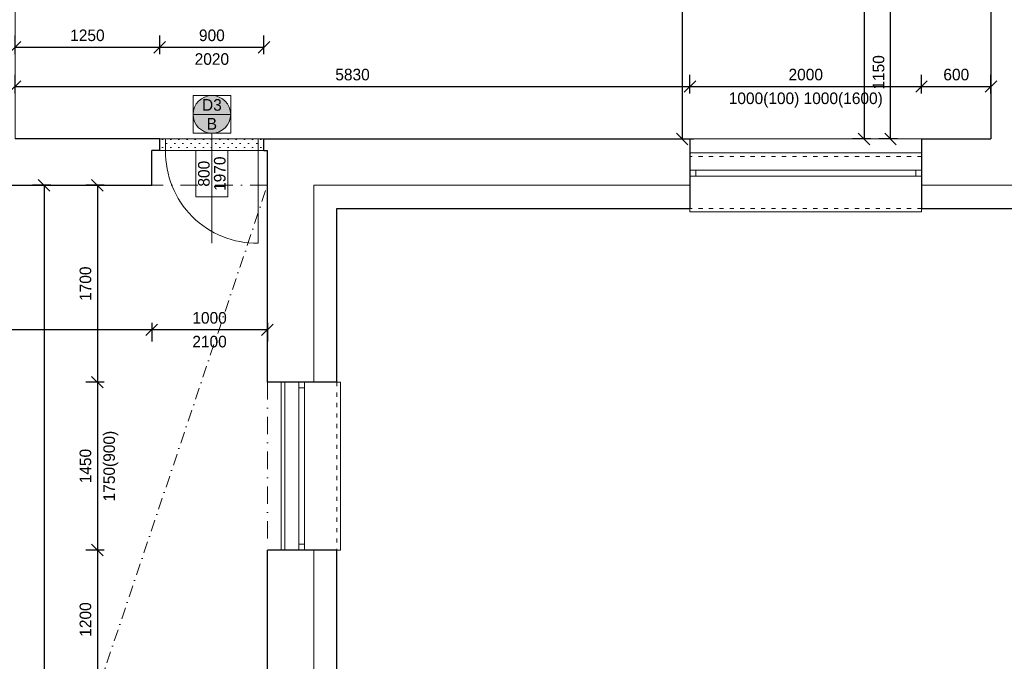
# Model space of a CAD drawing. Header units: millimetres. Extents: x -65956 to 5894746, y -14679 to 163521.
# Tile 50 of 89: x 10360 to 18865, y -4848 to 694. Entities that reach past the tile are written whole.
import ezdxf

# ---------------------------------------------------------------- set-up
doc = ezdxf.new("R2010")
doc.units = ezdxf.units.MM
doc.linetypes.add('ACAD_ISO03W100', pattern=[30, 12, -18])
doc.linetypes.add('ČERCHOVANÁ', pattern=[1, 0.5, -0.25, 0, -0.25])
doc.layers.get('0').update_dxf_attribs({"lineweight": 5})
doc.layers.get('Defpoints').update_dxf_attribs({"color": 2, "lineweight": 30})
doc.layers.add('- pomocna', color=232, linetype='Continuous', lineweight=0, plot=False)
for name, color, linetype, lineweight in [('Bodko ciarkovana T', 200, 'ČERCHOVANÁ', 0), ('H stavba', 82, 'Continuous', 30), ('KOTY', 51, 'Continuous', 5), ('otvor', 163, 'Continuous', 5), ('RE-buranie', 41, 'Continuous', 18), ('Tbč stavba', 4, 'ČERCHOVANÁ', 0), ('Tč stavba', 7, 'ACAD_ISO03W100', 5), ('VT kóty', 51, 'Continuous', 5), ('VT sanita', 210, 'Continuous', 5)]:
    doc.layers.add(name, color=color, linetype=linetype, lineweight=lineweight)
doc.styles.add('1-100_te_2mm_200', font='technic_.ttf', dxfattribs={"height": 200})
doc.styles.add('1-20_ce_5mm_100', font='GOTHIC.TTF', dxfattribs={"height": 100})
doc.styles.add('1-50_ce_2mm_100', font='GOTHIC.TTF', dxfattribs={"height": 100})
doc.dimstyles.new('technic_1-100', dxfattribs={"dimtxt": 200, "dimasz": 240, "dimexe": 300, "dimexo": 200, "dimgap": 100, "dimtad": 1, "dimdec": 1, "dimrnd": 0.5, "dimtxsty": '1-100_te_2mm_200', "dimblk": 'OBLIQUE', "dimcen": 2.5, "dimclrd": 256, "dimclrt": 256, "dimadec": 0, "dimazin": 0, "dimtfac": 1, "dimtdec": 1, "dimtix": 1, "dimtmove": 1, "dimatfit": 3, "dimldrblk": 'OBLIQUE', "dimfxl": 400, "dimfxlon": 1, "dimarcsym": 0})

# ---------------------------------------------------------------- blocks, each defined once
blk = doc.blocks.new('_Oblique')
at = {"color": 0, "linetype": 'ByBlock', "lineweight": -2}
blk.add_line((-0.5, -0.5), (0.5, 0.5), dxfattribs=at)
blk = doc.blocks.new('*D7')
at = {"layer": 'Defpoints', "color": 0, "transparency": 16777216}
for p in [(16150.1, 116.6), (10320.1, -336.7), (16150.1, -336.7)]:
    blk.add_point(p, dxfattribs=at)
at = {"layer": 'KOTY', "color": 0, "lineweight": -2, "transparency": 16777216}
for p, q in [((10320.1, 56.6), (10320.1, 216.6)), ((16150.1, 56.6), (16150.1, 216.6))]:
    blk.add_line(p, q, dxfattribs=at)
at = {"layer": 'KOTY', "lineweight": -2, "transparency": 16777216}
blk.add_line((10320.1, 116.6), (16150.1, 116.6), dxfattribs=at)
at = {"layer": 'KOTY', "lineweight": -2, "transparency": 16777216, "xscale": 100, "yscale": 100, "zscale": 100, "rotation": 180}
blk.add_blockref('_Oblique', (10320.1, 116.6), dxfattribs=at)
at = {"layer": 'KOTY', "lineweight": -2, "transparency": 16777216, "xscale": 100, "yscale": 100, "zscale": 100}
blk.add_blockref('_Oblique', (16150.1, 116.6), dxfattribs=at)
at = {"layer": 'KOTY', "transparency": 16777216, "insert": (13235.1, 219.1), "char_height": 100, "attachment_point": 5, "style": '1-20_ce_5mm_100'}
blk.add_mtext('5830', dxfattribs=at)
blk = doc.blocks.new('*D176')
at = {"layer": 'Defpoints', "color": 0, "transparency": 16777216}
for p in [(18150.1, 116.6), (16150.1, -336.7), (18150.1, -336.7)]:
    blk.add_point(p, dxfattribs=at)
at = {"layer": 'KOTY', "color": 0, "lineweight": -2, "transparency": 16777216}
for p, q in [((16150.1, 56.6), (16150.1, 216.6)), ((18150.1, 56.6), (18150.1, 216.6))]:
    blk.add_line(p, q, dxfattribs=at)
at = {"layer": 'KOTY', "lineweight": -2, "transparency": 16777216}
blk.add_line((16150.1, 116.6), (18150.1, 116.6), dxfattribs=at)
at = {"layer": 'KOTY', "lineweight": -2, "transparency": 16777216, "xscale": 100, "yscale": 100, "zscale": 100, "rotation": 180}
blk.add_blockref('_Oblique', (16150.1, 116.6), dxfattribs=at)
at = {"layer": 'KOTY', "lineweight": -2, "transparency": 16777216, "xscale": 100, "yscale": 100, "zscale": 100}
blk.add_blockref('_Oblique', (18150.1, 116.6), dxfattribs=at)
at = {"layer": 'KOTY', "transparency": 16777216, "char_height": 100, "attachment_point": 5, "style": '1-20_ce_5mm_100'}
for s, insert in [('2000', (17150.1, 219.1)), ('1000(100) 1000(1600)', (17150.1, -0.1))]:
    blk.add_mtext(s, dxfattribs=dict(at, insert=insert))
blk = doc.blocks.new('*D177')
at = {"layer": 'Defpoints', "color": 0, "transparency": 16777216}
for p in [(18750.1, 116.6), (18150.1, -336.7), (18750.1, -336.7)]:
    blk.add_point(p, dxfattribs=at)
at = {"layer": 'KOTY', "color": 0, "lineweight": -2, "transparency": 16777216}
for p, q in [((18150.1, 56.6), (18150.1, 216.6)), ((18750.1, 56.6), (18750.1, 216.6))]:
    blk.add_line(p, q, dxfattribs=at)
at = {"layer": 'KOTY', "lineweight": -2, "transparency": 16777216}
blk.add_line((18150.1, 116.6), (18750.1, 116.6), dxfattribs=at)
at = {"layer": 'KOTY', "lineweight": -2, "transparency": 16777216, "xscale": 100, "yscale": 100, "zscale": 100, "rotation": 180}
blk.add_blockref('_Oblique', (18150.1, 116.6), dxfattribs=at)
at = {"layer": 'KOTY', "lineweight": -2, "transparency": 16777216, "xscale": 100, "yscale": 100, "zscale": 100}
blk.add_blockref('_Oblique', (18750.1, 116.6), dxfattribs=at)
at = {"layer": 'KOTY', "transparency": 16777216, "insert": (18450.1, 219.1), "char_height": 100, "attachment_point": 5, "style": '1-20_ce_5mm_100'}
blk.add_mtext('600', dxfattribs=at)
blk = doc.blocks.new('*D178')
at = {"layer": 'Defpoints', "color": 0, "transparency": 16777216}
for p in [(18750.1, 1540.5), (10320.1, -336.7), (18750.1, -336.7)]:
    blk.add_point(p, dxfattribs=at)
at = {"layer": 'KOTY', "color": 0, "lineweight": -2, "transparency": 16777216}
for p, q in [((10320.1, 1480.5), (10320.1, 1640.5)), ((18750.1, 1480.5), (18750.1, 1640.5))]:
    blk.add_line(p, q, dxfattribs=at)
at = {"layer": 'KOTY', "lineweight": -2, "transparency": 16777216}
blk.add_line((10320.1, 1540.5), (18750.1, 1540.5), dxfattribs=at)
at = {"layer": 'KOTY', "lineweight": -2, "transparency": 16777216, "xscale": 100, "yscale": 100, "zscale": 100, "rotation": 180}
blk.add_blockref('_Oblique', (10320.1, 1540.5), dxfattribs=at)
at = {"layer": 'KOTY', "lineweight": -2, "transparency": 16777216, "xscale": 100, "yscale": 100, "zscale": 100}
blk.add_blockref('_Oblique', (18750.1, 1540.5), dxfattribs=at)
at = {"layer": 'KOTY', "transparency": 16777216, "insert": (14535.1, 1643), "char_height": 100, "attachment_point": 5, "style": '1-20_ce_5mm_100'}
blk.add_mtext('8430', dxfattribs=at)
blk = doc.blocks.new('*D256')
at = {"layer": 'Defpoints', "color": 0, "transparency": 16777216}
for p in [(17050.1, 3173.3), (11570.1, -336.7), (16082.1, -336.7)]:
    blk.add_point(p, dxfattribs=at)
at = {"layer": 'KOTY', "color": 0, "lineweight": -2, "transparency": 16777216}
for p, q in [((16142.1, 3173.3), (15982.1, 3173.3)), ((16022.1, -336.7), (16182.1, -336.7))]:
    blk.add_line(p, q, dxfattribs=at)
at = {"layer": 'KOTY', "lineweight": -2, "transparency": 16777216}
blk.add_line((16082.1, 3173.3), (16082.1, -336.7), dxfattribs=at)
at = {"layer": 'KOTY', "lineweight": -2, "transparency": 16777216, "xscale": 100, "yscale": 100, "zscale": 100}
for p, rotation in [((16082.1, 3173.3), 90), ((16082.1, -336.7), 270)]:
    blk.add_blockref('_Oblique', p, dxfattribs=dict(at, rotation=rotation))
at = {"layer": 'KOTY', "transparency": 16777216, "insert": (15979.6, 1443.3), "char_height": 100, "attachment_point": 5, "rotation": 90, "style": '1-20_ce_5mm_100'}
blk.add_mtext('3510', dxfattribs=at)
blk = doc.blocks.new('*D257')
at = {"layer": 'Defpoints', "color": 0, "transparency": 16777216}
for p in [(18750.1, 9363.3), (17653.3, -336.7), (18750.1, -336.7)]:
    blk.add_point(p, dxfattribs=at)
at = {"layer": 'KOTY', "color": 0, "lineweight": -2, "transparency": 16777216}
for p, q in [((17713.3, 9363.3), (17553.3, 9363.3)), ((17713.3, -336.7), (17553.3, -336.7))]:
    blk.add_line(p, q, dxfattribs=at)
at = {"layer": 'KOTY', "lineweight": -2, "transparency": 16777216}
blk.add_line((17653.3, 9363.3), (17653.3, -336.7), dxfattribs=at)
at = {"layer": 'KOTY', "lineweight": -2, "transparency": 16777216, "xscale": 100, "yscale": 100, "zscale": 100}
for p, rotation in [((17653.3, 9363.3), 90), ((17653.3, -336.7), 270)]:
    blk.add_blockref('_Oblique', p, dxfattribs=dict(at, rotation=rotation))
at = {"layer": 'KOTY', "transparency": 16777216, "insert": (17550.8, 4513.3), "char_height": 100, "attachment_point": 5, "rotation": 90, "style": '1-20_ce_5mm_100'}
blk.add_mtext('9700', dxfattribs=at)
blk = doc.blocks.new('*D258')
at = {"layer": 'Defpoints', "color": 0, "transparency": 16777216}
for p in [(17882, 813.3), (18750.1, 813.3), (18750.1, -336.7)]:
    blk.add_point(p, dxfattribs=at)
at = {"layer": 'KOTY', "color": 0, "lineweight": -2, "transparency": 16777216}
for p, q in [((17942, 813.3), (17782, 813.3)), ((17942, -336.7), (17782, -336.7))]:
    blk.add_line(p, q, dxfattribs=at)
at = {"layer": 'KOTY', "lineweight": -2, "transparency": 16777216}
blk.add_line((17882, -336.7), (17882, 813.3), dxfattribs=at)
at = {"layer": 'KOTY', "lineweight": -2, "transparency": 16777216, "xscale": 100, "yscale": 100, "zscale": 100}
for p, rotation in [((17882, 813.3), 90), ((17882, -336.7), 270)]:
    blk.add_blockref('_Oblique', p, dxfattribs=dict(at, rotation=rotation))
at = {"layer": 'KOTY', "transparency": 16777216, "insert": (17779.5, 238.3), "char_height": 100, "attachment_point": 5, "rotation": 90, "style": '1-20_ce_5mm_100'}
blk.add_mtext('1150', dxfattribs=at)
blk = doc.blocks.new('*D261')
at = {"layer": 'Defpoints', "color": 0, "transparency": 16777216}
for p in [(11570.1, 455.7), (10320.1, -336.7), (11570.1, -336.7)]:
    blk.add_point(p, dxfattribs=at)
at = {"layer": 'KOTY', "color": 0, "lineweight": -2, "transparency": 16777216}
for p, q in [((10320.1, 395.7), (10320.1, 555.7)), ((11570.1, 395.7), (11570.1, 555.7))]:
    blk.add_line(p, q, dxfattribs=at)
at = {"layer": 'KOTY', "lineweight": -2, "transparency": 16777216}
blk.add_line((10320.1, 455.7), (11570.1, 455.7), dxfattribs=at)
at = {"layer": 'KOTY', "lineweight": -2, "transparency": 16777216, "xscale": 100, "yscale": 100, "zscale": 100, "rotation": 180}
blk.add_blockref('_Oblique', (10320.1, 455.7), dxfattribs=at)
at = {"layer": 'KOTY', "lineweight": -2, "transparency": 16777216, "xscale": 100, "yscale": 100, "zscale": 100}
blk.add_blockref('_Oblique', (11570.1, 455.7), dxfattribs=at)
at = {"layer": 'KOTY', "transparency": 16777216, "insert": (10945.1, 558.2), "char_height": 100, "attachment_point": 5, "style": '1-20_ce_5mm_100'}
blk.add_mtext('1250', dxfattribs=at)
blk = doc.blocks.new('*D262')
at = {"layer": 'Defpoints', "color": 0, "transparency": 16777216}
for p in [(12470.1, 455.7), (11570.1, -336.7), (12470.1, -336.7)]:
    blk.add_point(p, dxfattribs=at)
at = {"layer": 'KOTY', "color": 0, "lineweight": -2, "transparency": 16777216}
for p, q in [((11570.1, 395.7), (11570.1, 555.7)), ((12470.1, 395.7), (12470.1, 555.7))]:
    blk.add_line(p, q, dxfattribs=at)
at = {"layer": 'KOTY', "lineweight": -2, "transparency": 16777216}
blk.add_line((11570.1, 455.7), (12470.1, 455.7), dxfattribs=at)
at = {"layer": 'KOTY', "lineweight": -2, "transparency": 16777216, "xscale": 100, "yscale": 100, "zscale": 100, "rotation": 180}
blk.add_blockref('_Oblique', (11570.1, 455.7), dxfattribs=at)
at = {"layer": 'KOTY', "lineweight": -2, "transparency": 16777216, "xscale": 100, "yscale": 100, "zscale": 100}
blk.add_blockref('_Oblique', (12470.1, 455.7), dxfattribs=at)
at = {"layer": 'KOTY', "transparency": 16777216, "char_height": 100, "attachment_point": 5, "style": '1-20_ce_5mm_100'}
for s, insert in [('900', (12020.1, 558.2)), ('2020', (12020.1, 353.2))]:
    blk.add_mtext(s, dxfattribs=dict(at, insert=insert))
blk = doc.blocks.new('*D267')
at = {"layer": 'Defpoints', "color": 0, "transparency": 16777216}
for p in [(11500.1, -736.7), (12500.1, -736.7), (11500.1, -1984.6)]:
    blk.add_point(p, dxfattribs=at)
at = {"layer": 'KOTY', "color": 0, "lineweight": -2, "transparency": 16777216}
for p, q in [((11500.1, -1924.6), (11500.1, -2084.6)), ((12500.1, -1924.6), (12500.1, -2084.6))]:
    blk.add_line(p, q, dxfattribs=at)
at = {"layer": 'KOTY', "lineweight": -2, "transparency": 16777216}
blk.add_line((12500.1, -1984.6), (11500.1, -1984.6), dxfattribs=at)
at = {"layer": 'KOTY', "lineweight": -2, "transparency": 16777216, "xscale": 100, "yscale": 100, "zscale": 100, "rotation": 180}
blk.add_blockref('_Oblique', (11500.1, -1984.6), dxfattribs=at)
at = {"layer": 'KOTY', "lineweight": -2, "transparency": 16777216, "xscale": 100, "yscale": 100, "zscale": 100}
blk.add_blockref('_Oblique', (12500.1, -1984.6), dxfattribs=at)
at = {"layer": 'KOTY', "transparency": 16777216, "char_height": 100, "attachment_point": 5, "style": '1-20_ce_5mm_100'}
for s, insert in [('1000', (12000.1, -1882.1)), ('2100', (12000.1, -2087.1))]:
    blk.add_mtext(s, dxfattribs=dict(at, insert=insert))
blk = doc.blocks.new('*D268')
at = {"layer": 'Defpoints', "color": 0, "transparency": 16777216}
for p in [(12500.1, -736.7), (11031, -2436.7), (12500.1, -2436.7)]:
    blk.add_point(p, dxfattribs=at)
at = {"layer": 'KOTY', "color": 0, "lineweight": -2, "transparency": 16777216}
for p, q in [((11091, -736.7), (10931, -736.7)), ((11091, -2436.7), (10931, -2436.7))]:
    blk.add_line(p, q, dxfattribs=at)
at = {"layer": 'KOTY', "lineweight": -2, "transparency": 16777216}
blk.add_line((11031, -736.7), (11031, -2436.7), dxfattribs=at)
at = {"layer": 'KOTY', "lineweight": -2, "transparency": 16777216, "xscale": 100, "yscale": 100, "zscale": 100}
for p, rotation in [((11031, -736.7), 90), ((11031, -2436.7), 270)]:
    blk.add_blockref('_Oblique', p, dxfattribs=dict(at, rotation=rotation))
at = {"layer": 'KOTY', "transparency": 16777216, "insert": (10928.4, -1586.7), "char_height": 100, "attachment_point": 5, "rotation": 90, "style": '1-20_ce_5mm_100'}
blk.add_mtext('1700', dxfattribs=at)
blk = doc.blocks.new('*D269')
at = {"layer": 'Defpoints', "color": 0, "transparency": 16777216}
for p in [(12500.1, -2436.7), (11031, -3886.7), (12500.1, -3886.7)]:
    blk.add_point(p, dxfattribs=at)
at = {"layer": 'KOTY', "color": 0, "lineweight": -2, "transparency": 16777216}
for p, q in [((11091, -2436.7), (10931, -2436.7)), ((11091, -3886.7), (10931, -3886.7))]:
    blk.add_line(p, q, dxfattribs=at)
at = {"layer": 'KOTY', "lineweight": -2, "transparency": 16777216}
blk.add_line((11031, -2436.7), (11031, -3886.7), dxfattribs=at)
at = {"layer": 'KOTY', "lineweight": -2, "transparency": 16777216, "xscale": 100, "yscale": 100, "zscale": 100}
for p, rotation in [((11031, -2436.7), 90), ((11031, -3886.7), 270)]:
    blk.add_blockref('_Oblique', p, dxfattribs=dict(at, rotation=rotation))
at = {"layer": 'KOTY', "transparency": 16777216, "char_height": 100, "attachment_point": 5, "rotation": 90, "style": '1-20_ce_5mm_100'}
for s, insert in [('1750(900)', (11147.7, -3161.7)), ('1450', (10928.4, -3161.7))]:
    blk.add_mtext(s, dxfattribs=dict(at, insert=insert))
blk = doc.blocks.new('*D270')
at = {"layer": 'Defpoints', "color": 0, "transparency": 16777216}
for p in [(12500.1, -3886.7), (11031, -5086.7), (12500.1, -5086.7)]:
    blk.add_point(p, dxfattribs=at)
at = {"layer": 'KOTY', "color": 0, "lineweight": -2, "transparency": 16777216}
for p, q in [((11091, -3886.7), (10931, -3886.7)), ((11091, -5086.7), (10931, -5086.7))]:
    blk.add_line(p, q, dxfattribs=at)
at = {"layer": 'KOTY', "lineweight": -2, "transparency": 16777216}
blk.add_line((11031, -3886.7), (11031, -5086.7), dxfattribs=at)
at = {"layer": 'KOTY', "lineweight": -2, "transparency": 16777216, "xscale": 100, "yscale": 100, "zscale": 100}
for p, rotation in [((11031, -3886.7), 90), ((11031, -5086.7), 270)]:
    blk.add_blockref('_Oblique', p, dxfattribs=dict(at, rotation=rotation))
at = {"layer": 'KOTY', "transparency": 16777216, "insert": (10928.4, -4486.7), "char_height": 100, "attachment_point": 5, "rotation": 90, "style": '1-20_ce_5mm_100'}
blk.add_mtext('1200', dxfattribs=at)
blk = doc.blocks.new('*D275')
at = {"layer": 'Defpoints', "color": 0, "transparency": 16777216}
for p in [(11500.1, -736.7), (10570.4, -10436.7), (11500.1, -10436.7)]:
    blk.add_point(p, dxfattribs=at)
at = {"layer": 'KOTY', "color": 0, "lineweight": -2, "transparency": 16777216}
for p, q in [((10630.4, -736.7), (10470.4, -736.7)), ((10630.4, -10436.7), (10470.4, -10436.7))]:
    blk.add_line(p, q, dxfattribs=at)
at = {"layer": 'KOTY', "lineweight": -2, "transparency": 16777216}
blk.add_line((10570.4, -736.7), (10570.4, -10436.7), dxfattribs=at)
at = {"layer": 'KOTY', "lineweight": -2, "transparency": 16777216, "xscale": 100, "yscale": 100, "zscale": 100}
for p, rotation in [((10570.4, -736.7), 90), ((10570.4, -10436.7), 270)]:
    blk.add_blockref('_Oblique', p, dxfattribs=dict(at, rotation=rotation))
at = {"layer": 'KOTY', "transparency": 16777216, "insert": (10467.9, -5586.7), "char_height": 100, "attachment_point": 5, "rotation": 90, "style": '1-20_ce_5mm_100'}
blk.add_mtext('9700', dxfattribs=at)
blk = doc.blocks.new('*D282')
at = {"layer": 'Defpoints', "color": 0, "transparency": 16777216}
for p in [(7500.1, -736.7), (11500.1, -736.7), (7500.1, -1984.6)]:
    blk.add_point(p, dxfattribs=at)
at = {"layer": 'KOTY', "color": 0, "lineweight": -2, "transparency": 16777216}
for p, q in [((7500.1, -1924.6), (7500.1, -2084.6)), ((11500.1, -1924.6), (11500.1, -2084.6))]:
    blk.add_line(p, q, dxfattribs=at)
at = {"layer": 'KOTY', "lineweight": -2, "transparency": 16777216}
blk.add_line((11500.1, -1984.6), (7500.1, -1984.6), dxfattribs=at)
at = {"layer": 'KOTY', "lineweight": -2, "transparency": 16777216, "xscale": 100, "yscale": 100, "zscale": 100, "rotation": 180}
blk.add_blockref('_Oblique', (7500.1, -1984.6), dxfattribs=at)
at = {"layer": 'KOTY', "lineweight": -2, "transparency": 16777216, "xscale": 100, "yscale": 100, "zscale": 100}
blk.add_blockref('_Oblique', (11500.1, -1984.6), dxfattribs=at)
at = {"layer": 'KOTY', "transparency": 16777216, "insert": (9500.1, -1882.1), "char_height": 100, "attachment_point": 5, "style": '1-20_ce_5mm_100'}
blk.add_mtext('4000', dxfattribs=at)
blk = doc.blocks.new('*T328')
at = {"layer": 'Defpoints', "color": 8, "linetype": 'ByBlock', "lineweight": 0, "transparency": 16777216}
for p, q in [((-274.7, 0), (-274.7, 400)), ((0, 400), (-274.7, 400)), ((-137.3, 0), (-137.3, 400)), ((0, 0), (0, 400)), ((0, 0), (-274.7, 0))]:
    blk.add_line(p, q, dxfattribs=at)
at = {"layer": 'VT kóty', "color": 0, "transparency": 16777216, "char_height": 100, "width": 396, "attachment_point": 5, "rotation": 90, "style": '1-50_ce_2mm_100'}
for s, insert in [('1970', (-68.7, 200)), ('800', (-206, 200))]:
    blk.add_mtext(s, dxfattribs=dict(at, insert=insert))
blk = doc.blocks.new('*T329')
at = {"layer": 'Defpoints', "color": 8, "linetype": 'ByBlock', "lineweight": 0, "transparency": 16777216}
for p, q in [((0, 0), (324.9, 0)), ((0, 0), (0, -324.9)), ((324.9, 0), (324.9, -324.9)), ((0, -162.5), (324.9, -162.5)), ((0, -324.9), (324.9, -324.9))]:
    blk.add_line(p, q, dxfattribs=at)
at = {"layer": 'VT kóty', "color": 0, "transparency": 16777216, "char_height": 100, "width": 320.944, "attachment_point": 5, "style": '1-50_ce_2mm_100'}
for s, insert in [('D3', (162.5, -81.2)), ('B', (162.5, -243.7))]:
    blk.add_mtext(s, dxfattribs=dict(at, insert=insert))

msp = doc.modelspace()

# ---------------------------------------------------------------- hatches: boundary and pattern name
at = {"layer": 'RE-buranie'}
msp.add_hatch(color=256, dxfattribs=at).paths.add_polyline_path([(12182.86, -124.19, 1), (11857.91, -124.19, 1)])
h = msp.add_hatch(dxfattribs=at)
h.set_pattern_fill('OMITKA', color=256, scale=50)
h.set_pattern_definition([(45, (-2300.754, -29296.226), (-35.35534, 35.35534), [0, -50])])
h.paths.add_polyline_path([(12470.39, -336.67), (11570.1, -336.67), (11570.1, -436.67), (12470.39, -436.67)])

# ---------------------------------------------------------------- linework, layer by layer
at = {"layer": '- pomocna'}
for points in [[(10320.1, -336.67), (18750.1, -336.67), (18750.1, 3173.33), (15550.1, 3173.33), (15550.1, 3063.33), (15432.94, 2780.49), (15150.1, 2663.33), (13950.1, 2663.33), (13800.1, 2763.33), (13800.1, 2963.33), (12600.1, 2963.33), (12600.1, 2763.33), (12450.1, 2663.33), (10320.1, 2663.33), (10320.1, -336.67)], [(7500.1, -10436.67), (12500.1, -10436.67), (12500.1, -9186.67), (12650.1, -9186.67), (12650.1, -7736.67), (12500.1, -7736.67), (12500.1, -6536.67), (12650.1, -6536.67), (12650.1, -5086.67), (12500.1, -5086.67), (12500.1, -3886.67), (12650.1, -3886.67), (12650.1, -2436.67), (12500.1, -2436.67), (12500.1, -436.67), (11500.1, -436.67), (11500.1, -736.67), (7500.1, -736.67)]]:
    msp.add_lwpolyline(points, dxfattribs=at)
at = {"linetype": 'Continuous'}
for p, q in [((18150.1, -336.67), (16150.1, -336.67)), ((12900.1, -736.67), (16150.1, -736.67)), ((12900.1, -2436.67), (12900.1, -736.67)), ((18150.1, -736.67), (20580.1, -736.67)), ((12900.1, -5086.67), (12900.1, -3886.67))]:
    msp.add_line(p, q, dxfattribs=at)
at = {"layer": 'Bodko ciarkovana T', "ltscale": 200}
msp.add_line((9838.49, -8653.69), (12500.1, -736.67), dxfattribs=at)
at = {"layer": 'H stavba'}
for p, q in [((18750.1, 813.33), (18750.1, -336.67)), ((11570.1, -336.67), (10320.1, -336.67)), ((11570.1, -436.67), (11570.1, -336.67)), ((12470.1, -336.67), (16150.1, -336.67)), ((12470.1, -436.67), (12470.1, -336.67)), ((16150.1, -336.67), (16150.1, -936.67)), ((18150.1, -336.67), (18750.1, -336.67)), ((18150.1, -336.67), (18150.1, -936.67)), ((11500.1, -736.67), (11500.1, -436.67)), ((11570.1, -436.67), (11500.1, -436.67)), ((12470.1, -436.67), (12500.1, -436.67)), ((12500.1, -2436.67), (12500.1, -436.67)), ((7500.1, -736.67), (11500.1, -736.67)), ((13100.1, -936.67), (16150.1, -936.67)), ((13100.1, -2436.67), (13100.1, -936.67)), ((18150.1, -936.67), (20580.1, -936.67)), ((13100.1, -2436.67), (12500.1, -2436.67)), ((12500.1, -5086.67), (12500.1, -3886.67)), ((13100.1, -3886.67), (12500.1, -3886.67)), ((13100.1, -5086.67), (13100.1, -3886.67))]:
    msp.add_line(p, q, dxfattribs=at)
at = {"layer": 'otvor'}
for p, q in [((12470.1, -336.67), (11570.1, -336.67)), ((11620.1, -436.67), (11620.1, -336.67)), ((12420.1, -1236.67), (12420.1, -336.67)), ((12470.1, -436.67), (11570.1, -436.67)), ((18150.1, -456.67), (16150.1, -456.67)), ((16150.1, -606.67), (18150.1, -606.67)), ((16150.1, -656.67), (18150.1, -656.67)), ((16200.1, -656.67), (16200.1, -606.67)), ((18100.1, -656.67), (18100.1, -606.67)), ((12620.1, -2436.67), (12620.1, -3886.67)), ((12770.1, -3886.67), (12770.1, -2436.67)), ((12820.1, -3886.67), (12820.1, -2436.67)), ((12820.1, -2486.67), (12770.1, -2486.67)), ((12820.1, -3836.67), (12770.1, -3836.67))]:
    msp.add_line(p, q, dxfattribs=at)
for points in [[(18150.1, -936.67), (18150.1, -966.67), (16150.1, -966.67), (16150.1, -936.67)], [(13100.1, -2436.67), (13130.1, -2436.67), (13130.1, -3886.67), (13100.1, -3886.67)]]:
    msp.add_lwpolyline(points, dxfattribs=at)
msp.add_arc((12407.32, -449.35), 787.32, 179.076728, 270.930485, dxfattribs=at)
at = {"layer": 'Tbč stavba', "ltscale": 300}
for p, q in [((12500.1, -736.67), (11500.1, -736.67)), ((12500.1, -2436.67), (12500.1, -3886.67))]:
    msp.add_line(p, q, dxfattribs=at)
at = {"layer": 'Tč stavba', "ltscale": 3}
for p, q in [((18150.1, -486.67), (16150.1, -486.67)), ((18150.1, -936.67), (16150.1, -936.67)), ((12650.1, -2436.67), (12650.1, -3886.67)), ((13100.1, -2436.67), (13100.1, -3886.67))]:
    msp.add_line(p, q, dxfattribs=at)
at = {"layer": 'VT sanita'}
msp.add_line((12020.39, -286.67), (12018.58, -1236.57), dxfattribs=at)
msp.add_circle((12020.39, -124.19), 162.47, dxfattribs=at)

# ---------------------------------------------------------------- block references
for name, p in [('*T329', (11857.91, 38.28)), ('*T328', (12157.43, -836.67))]:
    msp.add_blockref(name, p)

# ---------------------------------------------------------------- dimensions: what is measured, and where the dimension line sits
at = {"layer": 'KOTY'}
for base, p1, p2, picture, middle in [((17653.3, -336.67), (18750.1, 9363.33), (18750.1, -336.67), '*D257', (17550.78, 4513.33)), ((17882.03, 813.33), (18750.1, -336.67), (18750.1, 813.33), '*D258', (17779.51, 238.33)), ((10570.38, -10436.67), (11500.1, -736.67), (11500.1, -10436.67), '*D275', (10467.86, -5586.67)), ((11030.96, -2436.67), (12500.1, -736.67), (12500.1, -2436.67), '*D268', (10928.45, -1586.67)), ((11030.96, -5086.67), (12500.1, -3886.67), (12500.1, -5086.67), '*D270', (10928.45, -4486.67))]:
    dim = msp.add_linear_dim(base=base, p1=p1, p2=p2, angle=90, dimstyle='technic_1-100', override={"dimtxt": 100, "dimasz": 100, "dimexe": 100, "dimgap": 50, "dimtxsty": '1-20_ce_5mm_100', "dimfxl": 60}, dxfattribs=at)
    dim.commit()
    dim.dimension.update_dxf_attribs({"geometry": picture, "text_midpoint": middle})
dim = msp.add_linear_dim(base=(16082.13, -336.67), p1=(17050.1, 3173.33), p2=(11570.1, -336.67), angle=90, dimstyle='technic_1-100', override={"dimtxt": 100, "dimasz": 100, "dimexe": 100, "dimgap": 50, "dimtxsty": '1-20_ce_5mm_100', "dimfxl": 60}, dxfattribs=at)
dim.commit()
dim.dimension.update_dxf_attribs({"geometry": '*D256', "text_midpoint": (16082.13, 1443.33), "dimtype": 160})
for base, p1, p2, picture, middle in [((18750.1, 1540.5), (10320.1, -336.67), (18750.1, -336.67), '*D178', (14535.1, 1643.01)), ((11570.1, 455.72), (10320.1, -336.67), (11570.1, -336.67), '*D261', (10945.1, 558.24)), ((16150.1, 116.55), (10320.1, -336.67), (16150.1, -336.67), '*D7', (13235.1, 219.07)), ((18750.1, 116.55), (18150.1, -336.67), (18750.1, -336.67), '*D177', (18450.1, 219.07)), ((7500.1, -1984.61), (11500.1, -736.67), (7500.1, -736.67), '*D282', (9500.1, -1882.09))]:
    dim = msp.add_linear_dim(base=base, p1=p1, p2=p2, dimstyle='technic_1-100', override={"dimtxt": 100, "dimasz": 100, "dimexe": 100, "dimgap": 50, "dimtxsty": '1-20_ce_5mm_100', "dimfxl": 60}, dxfattribs=at)
    dim.commit()
    dim.dimension.update_dxf_attribs({"geometry": picture, "text_midpoint": middle})
for base, p1, p2, text, picture, middle in [((12470.1, 455.72), (11570.1, -336.67), (12470.1, -336.67), '<>\\X 2020', '*D262', (12020.1, 455.72)), ((18150.1, 116.55), (16150.1, -336.67), (18150.1, -336.67), '<>\\X 1000(100) 1000(1600)', '*D176', (17150.1, 116.55)), ((11500.1, -1984.61), (12500.1, -736.67), (11500.1, -736.67), '<>\\X 2100', '*D267', (12000.1, -1984.61))]:
    dim = msp.add_linear_dim(base=base, p1=p1, p2=p2, text=text, dimstyle='technic_1-100', override={"dimtxt": 100, "dimasz": 100, "dimexe": 100, "dimgap": 50, "dimtxsty": '1-20_ce_5mm_100', "dimfxl": 60}, dxfattribs=at)
    dim.commit()
    dim.dimension.update_dxf_attribs({"geometry": picture, "text_midpoint": middle})
dim = msp.add_linear_dim(base=(11030.96, -3886.67), p1=(12500.1, -2436.67), p2=(12500.1, -3886.67), angle=90, text='<>\\X 1750(900)', dimstyle='technic_1-100', override={"dimtxt": 100, "dimasz": 100, "dimexe": 100, "dimgap": 50, "dimtxsty": '1-20_ce_5mm_100', "dimfxl": 60}, dxfattribs=at)
dim.commit()
dim.dimension.update_dxf_attribs({"geometry": '*D269', "text_midpoint": (11030.96, -3161.67)})

doc.saveas('drawing.dxf')
